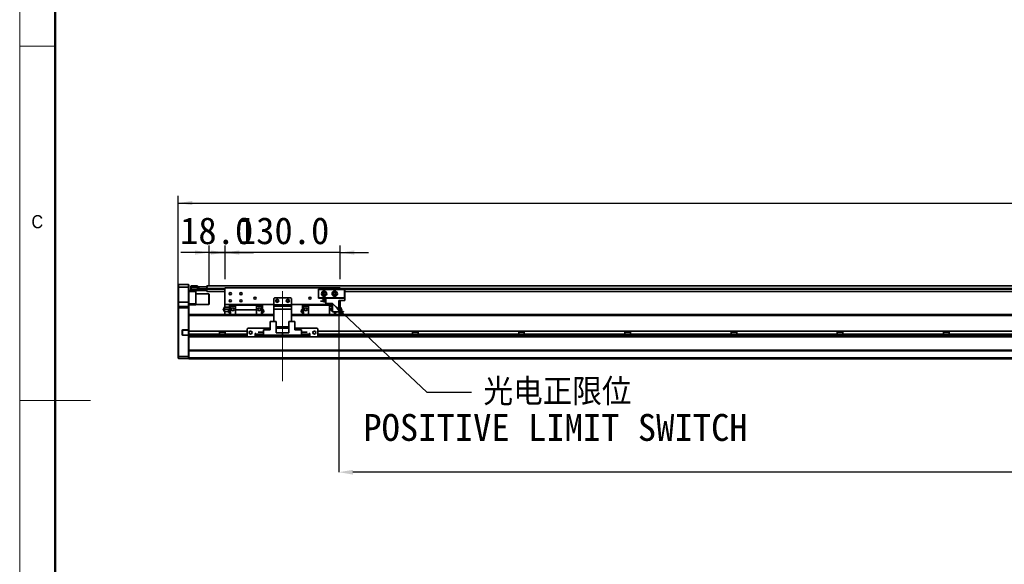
# Model space of a CAD drawing. Header units: millimetres. Extents: x 40 to 3320, y 40 to 2336.
# Tile 2 of 12: x 40 to 1153, y 1003 to 1618. Entities that reach past the tile are written whole.
import ezdxf

# ---------------------------------------------------------------- set-up
doc = ezdxf.new("R2010")
doc.units = ezdxf.units.MM
doc.header["$LTSCALE"] = 8
doc.header["$PDSIZE"] = -1
doc.linetypes.add('CENTERX2', pattern=[20.32, 12.7, -2.54, 2.54, -2.54])
doc.layers.add('黑色实线', color=7, linetype='Continuous')
doc.styles.add('SLDTEXTSTYLE1', font='Gothic.ttf', dxfattribs={"width": 0.913})
doc.styles.add('SLDTEXTSTYLE8', font='txt')
doc.styles.add('SLDTEXTSTYLE9', font='txt', dxfattribs={"bigfont": 'bigfont'})
doc.dimstyles.new('SLDDIMSTYLE0', dxfattribs={"dimtxt": 30.4, "dimasz": 16, "dimexe": 0, "dimexo": 0.0625, "dimgap": 7.6, "dimtad": 2, "dimdec": 1, "dimrnd": 1e-09, "dimzin": 4, "dimdsep": 46, "dimtxsty": 'SLDTEXTSTYLE8', "dimsah": 1, "dimcen": 0.09, "dimadec": 0, "dimazin": 1, "dimtfac": 1, "dimtdec": 1, "dimtmove": 0, "dimatfit": 0, "dimfxl": 0, "dimfrac": 2, "dimtolj": 1, "dimtzin": 12, "dimarcsym": 0})
doc.dimstyles.new('SLDDIMSTYLE2', dxfattribs={"dimtxt": 0.18, "dimasz": 16, "dimexe": 0, "dimexo": 0.0625, "dimgap": 0, "dimtad": 0, "dimtih": 1, "dimtoh": 1, "dimdec": 0, "dimrnd": 1e-09, "dimzin": 0, "dimdsep": 46, "dimtxsty": 'Standard', "dimsah": 1, "dimcen": 0.09, "dimadec": 0, "dimazin": 0, "dimtfac": 16, "dimtdec": 0, "dimtofl": 0, "dimtmove": 0, "dimatfit": 3, "dimfxl": 0, "dimfrac": 2, "dimtolj": 1, "dimtzin": 0, "dimarcsym": 0})
doc.dimstyles.new('SLDDIMSTYLE5', dxfattribs={"dimtxt": 30.4, "dimasz": 16, "dimexe": 0, "dimexo": 0.0625, "dimgap": 7.6, "dimtad": 2, "dimdec": 1, "dimrnd": 1e-09, "dimzin": 4, "dimdsep": 46, "dimtxsty": 'SLDTEXTSTYLE8', "dimsah": 1, "dimcen": 0.09, "dimadec": 0, "dimazin": 1, "dimtfac": 1, "dimtdec": 1, "dimtofl": 0, "dimtmove": 0, "dimatfit": 3, "dimfxl": 0, "dimfrac": 2, "dimtolj": 1, "dimtzin": 12, "dimarcsym": 0})

# ---------------------------------------------------------------- blocks, each defined once
blk = doc.blocks.new('_D_19')
at = {"layer": '黑色实线'}
for p, q in [((219, 1302.5), (219, 1418.8)), ((2435, 1302.5), (2435, 1418.8)), ((219, 1410.8), (2435, 1410.8))]:
    blk.add_line(p, q, dxfattribs=at)
for points in [[(219, 1410.8), (235, 1408.4), (235, 1413.2)], [(2435, 1410.8), (2419, 1413.2), (2419, 1408.4)]]:
    blk.add_solid(points, dxfattribs=at)
at = {"layer": '黑色实线', "insert": (1265, 1450.7), "char_height": 30.4, "attachment_point": 1, "style": 'SLDTEXTSTYLE8'}
blk.add_mtext('2216.0', dxfattribs=at)
blk = doc.blocks.new('_D_20')
at = {"layer": '黑色实线'}
for p, q in [((272, 1325), (272, 1362.9)), ((402, 1325), (402, 1362.9)), ((272, 1354.9), (240, 1354.9)), ((402, 1354.9), (272, 1354.9)), ((402, 1354.9), (434, 1354.9))]:
    blk.add_line(p, q, dxfattribs=at)
for points in [[(272, 1354.9), (256, 1357.3), (256, 1352.5)], [(402, 1354.9), (418, 1352.5), (418, 1357.3)]]:
    blk.add_solid(points, dxfattribs=at)
at = {"layer": '黑色实线', "insert": (286.5, 1394.8), "char_height": 30.4, "attachment_point": 1, "style": 'SLDTEXTSTYLE8'}
blk.add_mtext('130.0', dxfattribs=at)
blk = doc.blocks.new('_D_22')
at = {"layer": '黑色实线'}
for p, q in [((254, 1318.2), (254, 1362.9)), ((272, 1325), (272, 1362.9)), ((254, 1354.9), (222, 1354.9)), ((254, 1354.9), (272, 1354.9)), ((272, 1354.9), (304, 1354.9))]:
    blk.add_line(p, q, dxfattribs=at)
for points in [[(254, 1354.9), (238, 1357.3), (238, 1352.5)], [(272, 1354.9), (288, 1352.5), (288, 1357.3)]]:
    blk.add_solid(points, dxfattribs=at)
at = {"layer": '黑色实线', "insert": (221.2, 1394.8), "char_height": 30.4, "attachment_point": 1, "style": 'SLDTEXTSTYLE8'}
blk.add_mtext('18.0', dxfattribs=at)
blk = doc.blocks.new('_D_24')
at = {"layer": 'Defpoints', "color": 0}
for p in [(400.5, 1287.9), (2220.5, 1284.4), (400.5, 1106.9)]:
    blk.add_point(p, dxfattribs=at)
at = {"layer": '黑色实线', "color": 0, "lineweight": -2}
for p, q in [((400.5, 1287.8), (400.5, 1106.9)), ((2220.5, 1284.3), (2220.5, 1106.9)), ((2204.5, 1106.9), (416.5, 1106.9))]:
    blk.add_line(p, q, dxfattribs=at)
at = {"layer": '黑色实线', "color": 0}
for points in [[(416.5, 1109.5), (416.5, 1104.2), (400.5, 1106.9)], [(2204.5, 1109.5), (2204.5, 1104.2), (2220.5, 1106.9)]]:
    blk.add_solid(points, dxfattribs=at)
at = {"layer": '黑色实线', "color": 0, "insert": (1324.4, 1099.3), "char_height": 30.4, "attachment_point": 2, "style": 'SLDTEXTSTYLE8'}
blk.add_mtext('\\A1;Stroke T=1820.0', dxfattribs=at)
blk = doc.blocks.new('SW_NOTE_9')
at = {"layer": '黑色实线', "color": 0, "char_height": 30.4, "attachment_point": 2}
for s, insert, style in [('光电正限位', (97, 15.5), 'SLDTEXTSTYLE9'), ('POSITIVE LIMIT SWITCH', (94.7, -24.7), 'SLDTEXTSTYLE8')]:
    blk.add_mtext(s, dxfattribs=dict(at, insert=insert, style=style))

msp = doc.modelspace()

# ---------------------------------------------------------------- linework, layer by layer
at = {"color": 7, "linetype": 'Continuous', "lineweight": 18}
for p, q in [((40, 2336), (40, 40)), ((80, 2296), (80, 80)), ((40, 1588), (80, 1588)), ((40, 1188), (120, 1188))]:
    msp.add_line(p, q, dxfattribs=at)
at = {"color": 7, "linetype": 'Continuous', "lineweight": 50}
msp.add_line((80, 2296), (80, 80), dxfattribs=at)
at = {"color": 7, "linetype": 'Continuous', "lineweight": 35}
for p, q in [((219.2766114, 1318.881378), (218.9766212, 1318.5813729)), ((218.9766212, 1315.8813719), (218.9766212, 1318.5813729)), ((219.2766114, 1315.8813719), (218.9766212, 1315.8813719)), ((218.9766212, 1298.8813747), (218.9766212, 1315.8813719)), ((219.2766114, 1318.881378), (219.2766114, 1315.8813719)), ((219.2766114, 1318.881378), (230.6766106, 1318.881378)), ((230.6766106, 1315.8813719), (219.2766114, 1315.8813719)), ((219.2766114, 1315.8813719), (219.2766114, 1298.8813747)), ((230.6766106, 1315.8813719), (230.6766106, 1318.881378)), ((230.6766106, 1318.881378), (230.9766157, 1318.5813729)), ((230.6766106, 1298.8813747), (230.6766106, 1315.8813719)), ((230.6766106, 1315.8813719), (230.9766157, 1315.8813719)), ((230.9766157, 1318.5813729), (230.9766157, 1315.8813719)), ((230.9766157, 1315.8813719), (230.9766157, 1298.8813747)), ((233.4766133, 1317.0813773), (233.7766035, 1317.3813749)), ((233.4766133, 1315.8813719), (233.4766133, 1317.0813773)), ((233.4766133, 1313.3813743), (233.4766133, 1315.8813719)), ((233.4766133, 1315.8813719), (233.7766035, 1315.8813719)), ((233.4766133, 1312.1813763), (233.4766133, 1313.3813743)), ((233.7766035, 1313.3813743), (233.4766133, 1313.3813743)), ((233.7766035, 1317.3813749), (233.7766035, 1315.8813719)), ((233.7766035, 1317.3813749), (240.9766062, 1317.3813749)), ((233.7766035, 1315.8813719), (233.7766035, 1313.3813743)), ((240.9766062, 1315.8813719), (233.7766035, 1315.8813719)), ((233.7766035, 1313.3813743), (251.1766298, 1313.3813743)), ((233.7766035, 1313.3813743), (233.7766035, 1311.8813712)), ((240.9766062, 1317.3813749), (240.9766062, 1315.8813719)), ((240.9766062, 1313.5813777), (240.9766062, 1315.8813719)), ((240.9766062, 1313.8813753), (251.1766298, 1313.8813753)), ((251.1766298, 1313.5813777), (240.9766062, 1313.5813777)), ((241.4766295, 1314.0813712), (241.9766231, 1314.0813712)), ((241.4766295, 1313.8813753), (241.4766295, 1314.0813712)), ((241.9766231, 1314.0813712), (241.9766231, 1316.0813753)), ((241.9766231, 1316.0813753), (242.4766167, 1316.0813753)), ((242.4766167, 1314.0813712), (241.9766231, 1314.0813712)), ((242.4766167, 1316.0813753), (242.4766167, 1314.0813712)), ((242.4766167, 1316.0813753), (251.47662, 1316.0813753)), ((242.4766167, 1314.0813712), (251.47662, 1314.0813712)), ((251.1766298, 1313.8813753), (251.1766298, 1313.5813777)), ((251.1766298, 1313.8813753), (251.47662, 1313.5813777)), ((251.1766298, 1313.8813753), (251.47662, 1313.8813753)), ((251.1766298, 1313.3813743), (251.1766298, 1313.5813777)), ((251.1766298, 1313.5813777), (251.47662, 1313.5813777)), ((251.1766298, 1311.8813712), (251.1766298, 1313.3813743)), ((251.1766298, 1313.3813743), (251.47662, 1313.3813743)), ((2402.4765833, 1317.2313724), (251.47662, 1317.2313724)), ((251.47662, 1317.2313724), (251.47662, 1316.0813753)), ((251.47662, 1314.0813712), (251.47662, 1316.0813753)), ((251.47662, 1316.0813753), (251.9766136, 1316.0813753)), ((251.47662, 1314.2313738), (251.47662, 1313.7313727)), ((251.47662, 1313.7313727), (251.47662, 1310.7313741)), ((251.9766136, 1316.0813753), (251.9766136, 1315.8896867)), ((271.9766243, 1314.8813773), (271.9766243, 1296.3813734)), ((401.9766195, 1314.8813773), (271.9766243, 1314.8813773)), ((377.4766071, 1313.0813766), (377.7766271, 1313.3813743)), ((377.4766071, 1303.681374), (377.4766071, 1313.0813766)), ((377.7766271, 1312.9571084), (377.4766071, 1313.0813766)), ((377.7766271, 1313.3813743), (407.1766181, 1313.3813743)), ((377.7766271, 1313.3813743), (377.900873, 1313.0813766)), ((377.900873, 1313.0813766), (377.7766271, 1312.9571084)), ((377.7766271, 1312.9571084), (377.7766271, 1303.8056385)), ((407.0523425, 1313.0813766), (377.900873, 1313.0813766)), ((401.9766195, 1314.8813773), (401.9766195, 1313.3813743)), ((407.1766181, 1313.3813743), (407.0523425, 1313.0813766)), ((407.1766181, 1312.9571084), (407.0523425, 1313.0813766)), ((407.1766181, 1313.3813743), (407.4766083, 1313.0813766)), ((407.4766083, 1313.0813766), (407.1766181, 1312.9571084)), ((407.1766181, 1303.8056385), (407.1766181, 1312.9571084)), ((407.4766083, 1313.0813766), (407.4766083, 1303.681374)), ((230.9766157, 1311.8813712), (233.7766035, 1311.8813712)), ((238.9766021, 1310.8813767), (230.9766157, 1310.8813767)), ((233.7766035, 1311.8813712), (233.4766133, 1312.1813763)), ((251.1766298, 1311.8813712), (233.7766035, 1311.8813712)), ((238.9766021, 1311.8813712), (238.9766021, 1310.8813767)), ((238.9766021, 1310.8813767), (238.9766021, 1296.8813744)), ((253.6766274, 1308.3813753), (238.9766021, 1308.3813753)), ((251.1766298, 1311.8813712), (251.47662, 1312.1813763)), ((271.9766243, 1310.7313741), (251.47662, 1310.7313741)), ((253.9766176, 1308.081374), (253.6766274, 1308.3813753)), ((253.6766274, 1296.3813734), (253.6766274, 1308.3813753)), ((253.9766176, 1308.081374), (253.9766176, 1296.6813747)), ((327.9766186, 1303.8813736), (326.9766016, 1302.8813753)), ((326.9766016, 1302.8813753), (326.9766016, 1295.8813761)), ((345.9766253, 1303.8813736), (327.9766186, 1303.8813736)), ((346.9766124, 1302.8813753), (345.9766253, 1303.8813736)), ((346.9766124, 1302.8813753), (346.9766124, 1295.8813761)), ((377.7766271, 1303.8056385), (377.4766071, 1303.681374)), ((377.7766271, 1303.3813764), (377.4766071, 1303.681374)), ((377.7766271, 1303.8056385), (377.900873, 1303.681374)), ((377.900873, 1303.681374), (377.7766271, 1303.3813764)), ((385.9766169, 1303.3813764), (377.7766271, 1303.3813764)), ((377.900873, 1303.681374), (407.0523425, 1303.681374)), ((382.1766122, 1302.0813767), (382.1766122, 1302.7813737)), ((382.1766122, 1302.7813737), (385.9766169, 1302.7813737)), ((382.1766122, 1302.0813767), (385.9766169, 1302.0813767)), ((385.9766169, 1297.1813757), (385.9766169, 1303.3813764)), ((385.9766169, 1303.3813764), (407.4766083, 1303.3813764)), ((407.0523425, 1303.681374), (407.1766181, 1303.8056385)), ((407.0523425, 1303.681374), (407.1766181, 1303.3813764)), ((407.4766083, 1303.681374), (407.1766181, 1303.8056385)), ((407.4766083, 1303.681374), (407.1766181, 1303.3813764)), ((2248.4765394, 1310.7313741), (407.4766083, 1310.7313741)), ((407.4766083, 1300.7813733), (407.4766083, 1303.3813764)), ((219.2766114, 1298.8813747), (218.9766212, 1298.8813747)), ((218.9766212, 1293.5813744), (218.9766212, 1298.8813747)), ((219.2766114, 1293.8813757), (218.9766212, 1293.5813744)), ((218.9766212, 1292.3813764), (218.9766212, 1293.5813744)), ((218.9766212, 1237.5056394), (218.9766212, 1292.3813764)), ((219.2766114, 1292.3813764), (218.9766212, 1292.3813764)), ((219.2766114, 1298.8813747), (219.2766114, 1293.8813757)), ((230.6766106, 1298.8813747), (219.2766114, 1298.8813747)), ((219.2766114, 1293.8813757), (219.2766114, 1292.3813764)), ((219.2766114, 1293.8813757), (230.6766106, 1293.8813757)), ((219.2766114, 1292.3813764), (219.2766114, 1237.3813749)), ((230.6766106, 1292.3813764), (219.2766114, 1292.3813764)), ((230.6766106, 1293.8813757), (230.6766106, 1298.8813747)), ((230.9766157, 1298.8813747), (230.6766106, 1298.8813747)), ((230.6766106, 1292.3813764), (230.6766106, 1293.8813757)), ((230.9766157, 1293.5813744), (230.6766106, 1293.8813757)), ((230.9766157, 1292.3813764), (230.6766106, 1292.3813764)), ((230.6766106, 1267.7313745), (230.6766106, 1292.3813764)), ((230.9766157, 1298.8813747), (230.9766157, 1293.5813744)), ((230.9766157, 1296.8813744), (238.9766021, 1296.8813744)), ((238.9766021, 1295.8813761), (230.9766157, 1295.8813761)), ((230.9766157, 1293.5813744), (230.9766157, 1292.3813764)), ((230.9766157, 1292.3813764), (230.9766157, 1284.5355239)), ((238.9766021, 1296.8813744), (238.9766021, 1295.8813761)), ((238.9766021, 1296.3813734), (253.6766274, 1296.3813734)), ((253.6766274, 1296.3813734), (253.9766176, 1296.6813747)), ((326.9766016, 1296.3813734), (271.9766243, 1296.3813734)), ((271.9766243, 1296.3813734), (271.9766243, 1293.3813747)), ((277.1266146, 1293.3813747), (271.9835682, 1293.3813747)), ((277.1266146, 1290.8813734), (271.9835682, 1290.8813734)), ((277.1266146, 1295.2813734), (278.1266017, 1295.2813734)), ((277.1266146, 1294.381373), (277.1266146, 1295.2813734)), ((277.1266146, 1294.381373), (278.1266017, 1294.381373)), ((277.1266146, 1284.8213803), (277.1266146, 1294.381373)), ((278.1266017, 1294.381373), (278.1266017, 1295.381375)), ((283.9766188, 1295.381375), (278.1266017, 1295.381375)), ((278.1266017, 1294.381373), (283.9766188, 1294.381373)), ((278.1266017, 1284.8213803), (278.1266017, 1294.381373)), ((283.9766188, 1295.381375), (283.9766188, 1296.3813734)), ((283.9766188, 1295.381375), (307.4766143, 1295.381375)), ((283.9766188, 1290.3813761), (283.9766188, 1295.381375)), ((307.4766143, 1295.381375), (307.4766143, 1296.3813734)), ((307.4766143, 1295.381375), (307.4766143, 1290.3813761)), ((307.4766143, 1295.381375), (313.3266016, 1295.381375)), ((313.3266016, 1294.381373), (307.4766143, 1294.381373)), ((313.3266016, 1294.381373), (313.3266016, 1295.381375)), ((314.3266185, 1295.2813734), (313.3266016, 1295.2813734)), ((313.3266016, 1284.8213803), (313.3266016, 1294.381373)), ((314.3266185, 1294.381373), (313.3266016, 1294.381373)), ((314.3266185, 1295.2813734), (314.3266185, 1294.381373)), ((314.3266185, 1294.381373), (314.3266185, 1284.8213803)), ((326.9766016, 1295.8813761), (346.9766124, 1295.8813761)), ((326.9766016, 1294.381373), (326.9766016, 1295.8813761)), ((326.9766016, 1294.381373), (346.9766124, 1294.381373)), ((326.9766016, 1290.8813734), (326.9766016, 1294.381373)), ((326.9766016, 1290.8813734), (326.9766016, 1277.0782676)), ((346.9766124, 1290.8813734), (326.9766016, 1290.8813734)), ((393.5266181, 1296.3813734), (346.9766124, 1296.3813734)), ((346.9766124, 1295.8813761), (346.9766124, 1294.381373)), ((346.9766124, 1294.381373), (346.9766124, 1290.8813734)), ((346.9766124, 1290.8813734), (346.9766124, 1277.0782676)), ((359.6266253, 1295.2813734), (360.6266125, 1295.2813734)), ((359.6266253, 1294.381373), (359.6266253, 1295.2813734)), ((359.6266253, 1284.8213803), (359.6266253, 1294.381373)), ((359.6266253, 1294.381373), (360.6266125, 1294.381373)), ((360.6266125, 1295.381375), (366.4766295, 1295.381375)), ((360.6266125, 1295.381375), (360.6266125, 1294.381373)), ((366.4766295, 1294.381373), (360.6266125, 1294.381373)), ((360.6266125, 1294.381373), (360.6266125, 1284.8213803)), ((366.4766295, 1296.3813734), (366.4766295, 1295.381375)), ((366.4766295, 1284.8213803), (366.4766295, 1295.381375)), ((366.4766295, 1295.381375), (389.976625, 1295.381375)), ((379.7766014, 1299.8313759), (379.7766014, 1300.1313735)), ((379.7766014, 1300.1313735), (385.9766169, 1300.1313735)), ((379.7766014, 1299.8313759), (385.9766169, 1299.8313759)), ((385.2013691, 1300.1313735), (385.2266117, 1300.381374)), ((385.9766169, 1297.1813757), (393.5266181, 1297.1813757)), ((389.976625, 1296.3813734), (389.976625, 1295.381375)), ((389.976625, 1295.381375), (389.976625, 1284.8213803)), ((393.5266181, 1295.381375), (389.976625, 1295.381375)), ((389.976625, 1294.381373), (393.5266181, 1294.381373)), ((393.5266181, 1287.8813748), (393.5266181, 1297.1813757)), ((400.476609, 1287.8813748), (400.476609, 1300.7813733)), ((407.4766083, 1300.7813733), (400.476609, 1300.7813733)), ((401.9766195, 1296.3813734), (400.476609, 1296.3813734)), ((400.476609, 1293.3813747), (401.9696458, 1293.3813747)), ((400.476609, 1290.8813734), (401.9696458, 1290.8813734)), ((401.9766195, 1300.7813733), (401.9766195, 1296.3813734)), ((401.9766195, 1296.3813734), (401.9766195, 1293.3813747)), ((403.7169858, 1290.6350721), (403.7169858, 1291.1311913)), ((326.9766016, 1284.8213803), (230.9766157, 1284.8213803)), ((230.9766157, 1284.5355239), (230.9766157, 1283.8213783)), ((230.9766157, 1266.2782673), (230.9766157, 1283.8213783)), ((236.9766279, 1284.8813761), (277.1266146, 1284.8813761)), ((236.9766279, 1284.8813761), (236.9766279, 1284.8213803)), ((271.9766243, 1288.3813758), (271.9766243, 1284.8813761)), ((275.6935997, 1288.3813758), (271.9835682, 1288.3813758)), ((307.4766143, 1290.3813761), (283.9766188, 1290.3813761)), ((283.9766188, 1290.0813747), (283.9766188, 1290.3813761)), ((283.9766188, 1290.0813747), (307.4766143, 1290.0813747)), ((283.9766188, 1284.8213803), (283.9766188, 1290.0813747)), ((307.4766143, 1290.0813747), (307.4766143, 1290.3813761)), ((307.4766143, 1290.0813747), (307.4766143, 1284.8213803)), ((314.3266185, 1284.8813761), (326.9766016, 1284.8813761)), ((346.9766124, 1284.8813761), (359.6266253, 1284.8813761)), ((2220.4766615, 1284.8213803), (346.9766124, 1284.8213803)), ((400.476609, 1287.8813748), (393.5266181, 1287.8813748)), ((395.8266123, 1287.8813748), (395.8266123, 1284.8213803)), ((396.8266292, 1287.8813748), (396.8266292, 1284.8213803)), ((396.8266292, 1284.8813761), (2220.4766615, 1284.8813761)), ((401.9696458, 1288.3813758), (400.476609, 1288.3813758)), ((401.9766195, 1288.3813758), (401.9766195, 1284.8813761)), ((297.9766174, 1269.5782673), (296.9766303, 1268.5782671)), ((296.9766303, 1268.5782671), (296.9766303, 1260.5782677)), ((323.0266018, 1269.5782673), (297.9766174, 1269.5782673)), ((323.0266018, 1277.0782676), (323.0266018, 1267.7782685)), ((323.0266018, 1277.0782676), (329.9766226, 1277.0782676)), ((329.9766226, 1277.0782676), (329.9766226, 1264.1782671)), ((343.9766212, 1270.8813757), (329.9766226, 1270.8813757)), ((343.9766212, 1269.5782673), (329.9766226, 1269.5782673)), ((343.9766212, 1277.0782676), (343.9766212, 1264.1782671)), ((343.9766212, 1277.0782676), (350.9266122, 1277.0782676)), ((350.9266122, 1277.0782676), (350.9266122, 1267.7782685)), ((375.9766264, 1269.5782673), (350.9266122, 1269.5782673)), ((376.9766136, 1268.5782671), (375.9766264, 1269.5782673)), ((376.9766136, 1260.5782677), (376.9766136, 1268.5782671)), ((223.6766114, 1266.931374), (223.9766164, 1266.931374)), ((223.6766114, 1266.931374), (223.6766114, 1262.2313746)), ((223.6766114, 1262.2313746), (223.9766164, 1262.2313746)), ((223.9766164, 1262.2313746), (223.9766164, 1266.931374)), ((224.47661, 1267.7313745), (224.47661, 1267.431375)), ((230.6766106, 1267.7313745), (224.47661, 1267.7313745)), ((224.47661, 1267.431375), (230.5523499, 1267.431375)), ((224.47661, 1261.431375), (224.47661, 1261.7313745)), ((230.5523499, 1261.7313745), (224.47661, 1261.7313745)), ((224.47661, 1261.431375), (230.6766106, 1261.431375)), ((230.6766106, 1267.7313745), (230.5523499, 1267.431375)), ((230.5523499, 1267.431375), (230.6766106, 1267.431375)), ((230.5523499, 1261.7313745), (230.6766106, 1261.431375)), ((230.6766106, 1261.7313745), (230.5523499, 1261.7313745)), ((230.9766157, 1267.7313745), (230.6766106, 1267.7313745)), ((230.6766106, 1267.431375), (230.9766157, 1267.7313745)), ((230.6766106, 1267.431375), (230.6766106, 1261.7313745)), ((230.6766106, 1261.7313745), (230.9766157, 1261.431375)), ((230.6766106, 1237.3813749), (230.6766106, 1261.431375)), ((230.6766106, 1261.431375), (230.9766157, 1261.431375)), ((296.9766303, 1266.2782673), (230.9766157, 1266.2782673)), ((230.9766157, 1262.8782675), (230.9766157, 1266.2782673)), ((296.9766303, 1262.8782675), (230.9766157, 1262.8782675)), ((230.9766157, 1260.8213745), (230.9766157, 1262.8782675)), ((230.9766157, 1260.8213745), (230.9766157, 1260.1072317)), ((230.9766157, 1260.1072317), (230.9766157, 1244.5355178)), ((297.7335198, 1259.8213753), (230.9766157, 1259.8213753)), ((265.8070369, 1266.2782673), (265.8070369, 1262.8782675)), ((272.1461995, 1264.878726), (265.8070369, 1264.878726)), ((272.1461995, 1262.8782675), (272.1461995, 1266.2782673)), ((296.9766303, 1260.5782677), (297.9766174, 1259.5782675)), ((297.9766174, 1259.5782675), (305.9766038, 1259.5782675)), ((306.9766207, 1263.5782682), (305.9766038, 1263.5782682)), ((305.9766038, 1263.5782682), (305.9766038, 1259.5782675)), ((306.9766207, 1262.8782675), (305.9766038, 1262.8782675)), ((306.9766207, 1259.8213753), (305.9766038, 1259.8213753)), ((306.9766207, 1262.578268), (306.9766207, 1263.5782682)), ((306.9766207, 1262.578268), (306.9766207, 1261.5782678)), ((306.9766207, 1259.5782675), (306.9766207, 1261.5782678)), ((306.9766207, 1261.5782678), (307.9766078, 1261.5782678)), ((307.9766078, 1259.5782675), (306.9766207, 1259.5782675)), ((307.9766078, 1261.5782678), (307.9766078, 1259.5782675)), ((365.9766062, 1261.5782678), (307.9766078, 1261.5782678)), ((365.9766062, 1259.5782675), (307.9766078, 1259.5782675)), ((309.276615, 1264.828267), (309.276615, 1265.1282683)), ((309.276615, 1265.1282683), (315.4766305, 1265.1282683)), ((309.276615, 1264.828267), (315.4766305, 1264.828267)), ((311.6766258, 1262.1782677), (311.6766258, 1262.8782675)), ((311.6766258, 1262.8782675), (315.4766305, 1262.8782675)), ((311.6766258, 1262.1782677), (315.4766305, 1262.1782677)), ((315.4766305, 1261.5782678), (315.4766305, 1267.7782685)), ((315.4766305, 1267.7782685), (323.0266018, 1267.7782685)), ((315.4766305, 1261.5782678), (336.9766219, 1261.5782678)), ((336.9766219, 1264.1782671), (329.9766226, 1264.1782671)), ((336.9766219, 1264.1782671), (336.9766219, 1261.5782678)), ((336.9766219, 1264.1782671), (343.9766212, 1264.1782671)), ((358.4766133, 1261.5782678), (336.9766219, 1261.5782678)), ((358.4766133, 1267.7782685), (350.9266122, 1267.7782685)), ((358.4766133, 1267.7782685), (358.4766133, 1261.5782678)), ((364.6766289, 1265.1282683), (358.4766133, 1265.1282683)), ((364.6766289, 1264.828267), (358.4766133, 1264.828267)), ((362.2766181, 1262.8782675), (358.4766133, 1262.8782675)), ((362.2766181, 1262.1782677), (358.4766133, 1262.1782677)), ((362.2766181, 1262.8782675), (362.2766181, 1262.1782677)), ((364.6766289, 1265.1282683), (364.6766289, 1264.828267)), ((365.9766062, 1259.5782675), (365.9766062, 1261.5782678)), ((365.9766062, 1261.5782678), (366.9766231, 1261.5782678)), ((366.9766231, 1259.5782675), (365.9766062, 1259.5782675)), ((367.9766102, 1263.5782682), (366.9766231, 1263.5782682)), ((366.9766231, 1263.5782682), (366.9766231, 1262.578268)), ((367.9766102, 1262.8782675), (366.9766231, 1262.8782675)), ((366.9766231, 1261.5782678), (366.9766231, 1262.578268)), ((366.9766231, 1261.5782678), (366.9766231, 1259.5782675)), ((367.9766102, 1259.8213753), (366.9766231, 1259.8213753)), ((367.9766102, 1259.5782675), (367.9766102, 1263.5782682)), ((367.9766102, 1259.5782675), (375.9766264, 1259.5782675)), ((375.9766264, 1259.5782675), (376.9766136, 1260.5782677)), ((2277.7335985, 1259.8213753), (376.219724, 1259.8213753)), ((2276.9766195, 1266.2782673), (376.9766136, 1266.2782673)), ((2276.9766195, 1262.8782675), (376.9766136, 1262.8782675)), ((483.8070615, 1266.2782673), (483.8070615, 1262.8782675)), ((490.1461943, 1264.878726), (483.8070615, 1264.878726)), ((490.1461943, 1262.8782675), (490.1461943, 1266.2782673)), ((603.8070663, 1266.2782673), (603.8070663, 1262.8782675)), ((610.146199, 1264.878726), (603.8070663, 1264.878726)), ((610.146199, 1262.8782675), (610.146199, 1266.2782673)), ((723.8070114, 1266.2782673), (723.8070114, 1262.8782675)), ((730.1462038, 1264.878726), (723.8070114, 1264.878726)), ((730.1462038, 1262.8782675), (730.1462038, 1266.2782673)), ((843.8070162, 1266.2782673), (843.8070162, 1262.8782675)), ((850.1462086, 1264.878726), (843.8070162, 1264.878726)), ((850.1462086, 1262.8782675), (850.1462086, 1266.2782673)), ((963.807021, 1266.2782673), (963.807021, 1262.8782675)), ((970.1462133, 1264.878726), (963.807021, 1264.878726)), ((970.1462133, 1262.8782675), (970.1462133, 1266.2782673)), ((1083.8070257, 1266.2782673), (1083.8070257, 1262.8782675)), ((1090.1462181, 1264.878726), (1083.8070257, 1264.878726)), ((1090.1462181, 1262.8782675), (1090.1462181, 1266.2782673)), ((218.9766212, 1237.5056394), (219.2766114, 1237.3813749)), ((218.9766212, 1235.6813749), (218.9766212, 1237.5056394)), ((218.9766212, 1235.6813749), (219.2766114, 1235.3813745)), ((219.2766114, 1237.3813749), (219.2766114, 1235.3813745)), ((219.2766114, 1237.3813749), (230.6766106, 1237.3813749)), ((230.6766106, 1235.3813745), (219.2766114, 1235.3813745)), ((230.9766157, 1237.5056394), (230.6766106, 1237.3813749)), ((230.6766106, 1235.3813745), (230.6766106, 1237.3813749)), ((230.9766157, 1235.6813749), (230.6766106, 1235.3813745)), ((2422.976528, 1244.8213749), (230.9766157, 1244.8213749)), ((230.9766157, 1244.5355178), (230.9766157, 1243.8213748)), ((2422.976528, 1243.8213748), (230.9766157, 1243.8213748)), ((230.9766157, 1235.8813746), (230.9766157, 1243.8213748)), ((2422.976528, 1235.8813746), (230.9766157, 1235.8813746)), ((230.9766157, 1234.8813744), (230.9766157, 1235.8813746)), ((2422.976528, 1234.8813744), (230.9766157, 1234.8813744))]:
    msp.add_line(p, q, dxfattribs=at)
at = {"color": 8, "linetype": 'Continuous', "lineweight": 35}
for p, q in [((271.9766243, 1314.2313738), (251.47662, 1314.2313738)), ((271.9766243, 1313.7313727), (251.47662, 1313.7313727)), ((2251.9765242, 1314.2313738), (401.9766195, 1314.2313738)), ((2251.9765242, 1313.7313727), (401.9766195, 1313.7313727)), ((326.9766016, 1283.8213783), (230.9766157, 1283.8213783)), ((2221.0367067, 1283.8213783), (346.9766124, 1283.8213783)), ((296.9766303, 1260.8213745), (230.9766157, 1260.8213745)), ((306.9766207, 1260.8213745), (305.9766038, 1260.8213745)), ((311.6766258, 1262.578268), (306.9766207, 1262.578268)), ((366.9766231, 1262.578268), (362.2766181, 1262.578268)), ((367.9766102, 1260.8213745), (366.9766231, 1260.8213745)), ((2276.9766195, 1260.8213745), (376.9766136, 1260.8213745))]:
    msp.add_line(p, q, dxfattribs=at)
at = {"color": 7, "linetype": 'Continuous', "lineweight": 35}
for centre, radius in [((277.9766157, 1308.3813749), 1.25), ((289.9766157, 1308.3813749), 1.25), ((305.9766157, 1303.3813749), 1.25), ((330.9766157, 1300.3813749), 1.7), ((342.9766157, 1300.3813749), 1.7), ((367.9766157, 1303.3813749), 1.25), ((383.9766157, 1308.3813749), 3), ((383.9766157, 1308.3813749), 1.7), ((383.9766157, 1308.3813749), 1.25), ((395.9766157, 1308.3813749), 3), ((395.9766157, 1308.3813749), 1.7), ((395.9766157, 1308.3813749), 1.25), ((277.9766157, 1300.3813749), 1.25), ((280.8266157, 1290.8813749), 1.65), ((289.9766157, 1300.3813749), 1.25), ((310.6266157, 1290.8813749), 1.65), ((330.9766157, 1300.3813749), 1.25), ((342.9766157, 1300.3813749), 1.25), ((363.3266157, 1290.8813749), 1.65), ((300.9766157, 1264.5782679), 1.7), ((372.9766157, 1264.5782679), 1.7)]:
    msp.add_circle(centre, radius, dxfattribs=at)
for centre, radius, start, end in [((270.2266157, 1290.8813749), 0.25, 87.8246602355, 272.1465070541), ((273.4766157, 1290.8813749), 3.25, 184.3391230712, 230.6442225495), ((273.4766157, 1290.8813749), 3.25, 129.3947372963, 175.6165768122), ((277.5266157, 1288.8813749), 1.9, 102.1827014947, 257.7146881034), ((313.9266157, 1288.8813749), 1.9, 282.3018808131, 77.8162850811), ((360.0266157, 1288.8813749), 1.9, 102.1827014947, 257.7146881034), ((383.9766157, 1300.3813749), 1.25, 0, 191.5369590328), ((383.9766157, 1300.3813749), 1.25, 206.1038811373, 333.8961188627), ((393.1266157, 1290.8813749), 1.65, 75.9703345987, 180), ((393.1266157, 1290.8813749), 1.65, 180, 284.0296654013), ((400.4766157, 1290.8813749), 3.25, 309.3885433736, 355.6617036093), ((400.4766157, 1290.8813749), 3.25, 4.3789033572, 50.6111993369), ((403.7266157, 1290.8813749), 0.25, 267.7337980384, 0), ((403.7266157, 1290.8813749), 0.25, 0, 92.2010558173), ((396.4266157, 1288.8813749), 1.9, 282.3018808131, 328.2431361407), ((224.4766157, 1266.9313749), 0.8, 90, 180), ((224.4766157, 1262.2313749), 0.8, 180, 270), ((224.4766157, 1266.9313749), 0.5, 90, 180), ((224.4766157, 1262.2313749), 0.5, 180, 270)]:
    msp.add_arc(centre, radius, start, end, dxfattribs=at)
for points, knots in [([(270.2362283, 1291.1311913), (270.2362283, 1291.1284288), (270.2362283, 1291.1229037), (270.2362283, 1291.0798314), (270.2362283, 1291.016456), (270.2362283, 1290.9504874), (270.2362283, 1290.9055046), (270.2362283, 1290.8813397), (270.2362283, 1290.8430243), (270.2362283, 1290.7807243), (270.2362283, 1290.7087084), (270.2362283, 1290.6576734), (270.2362283, 1290.6317629), (270.2362283, 1290.6342867), (270.2362283, 1290.6350721)], [0, 0, 0, 0, 0.107339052, 0.2146745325, 0.3220139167, 0.4293522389, 0.4824446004, 0.495671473, 0.5221484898, 0.6294892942, 0.7368288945, 0.844163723, 0.9515026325, 1, 1, 1, 1]), ([(271.9835682, 1290.8813734), (271.8378014, 1291.0405609), (271.5462672, 1291.3589363), (271.3711746, 1291.9618776), (271.4234473, 1292.5716674), (271.6615446, 1293.058397), (271.8986797, 1293.2962347), (271.9835682, 1293.3813747)], [0, 0, 0, 0, 0.2194143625, 0.4388293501, 0.6582442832, 0.8776598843, 1, 1, 1, 1]), ([(271.9835682, 1288.3813758), (271.8378014, 1288.5405614), (271.5462667, 1288.8589337), (271.3711746, 1289.4618815), (271.4234485, 1290.0716653), (271.6615418, 1290.5583987), (271.8986796, 1290.7962347), (271.9835682, 1290.8813734)], [0, 0, 0, 0, 0.2194141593, 0.4388297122, 0.6582443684, 0.8776610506, 1, 1, 1, 1]), ([(271.9835682, 1293.3813747), (271.8411216, 1293.3813747), (271.5562274, 1293.3813747), (271.385123, 1293.3813747), (271.4168364, 1293.3813747), (271.423821, 1293.3813747)], [0, 0, 0, 0, 0.4381245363, 0.8762516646, 1, 1, 1, 1]), ([(401.9696458, 1293.3813747), (402.1154134, 1293.2221876), (402.4069484, 1292.9038135), (402.5820296, 1292.3008691), (402.5298044, 1291.6910825), (402.2917048, 1291.2043408), (402.0545454, 1290.9665125), (401.9696458, 1290.8813734)], [0, 0, 0, 0, 0.2194137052, 0.4388269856, 0.6582406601, 0.87765512, 1, 1, 1, 1]), ([(402.5294824, 1293.3813747), (402.5267625, 1293.3813747), (402.5202587, 1293.3813747), (402.2893105, 1293.3813747), (402.0539141, 1293.3813747), (401.9696458, 1293.3813747)], [0, 0, 0, 0, 0.3157722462, 0.7550571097, 1, 1, 1, 1]), ([(401.9696458, 1290.8813734), (402.1154136, 1290.7221874), (402.4069507, 1290.4038137), (402.5820289, 1289.8008707), (402.5298032, 1289.1910834), (402.2917061, 1288.7043386), (402.0545455, 1288.4665134), (401.9696458, 1288.3813758)], [0, 0, 0, 0, 0.2194125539, 0.4388275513, 0.6582397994, 0.87765536, 1, 1, 1, 1]), ([(271.423672, 1288.3813758), (271.4263839, 1288.3813758), (271.4328593, 1288.3813758), (271.6639315, 1288.3813758), (271.8993093, 1288.3813758), (271.9835682, 1288.3813758)], [0, 0, 0, 0, 0.3163068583, 0.7552560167, 1, 1, 1, 1]), ([(401.9696458, 1288.3813758), (402.1120994, 1288.3813758), (402.3970073, 1288.3813758), (402.5680752, 1288.3813758), (402.5363837, 1288.3813758), (402.529393, 1288.3813758)], [0, 0, 0, 0, 0.4380161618, 0.876034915, 1, 1, 1, 1])]:
    msp.add_open_spline(points, degree=3, knots=knots, dxfattribs=at)
at = {"layer": '黑色实线', "linetype": 'CENTERX2', "lineweight": 18}
msp.add_line((336.9766157, 1209.7782679), (336.9766157, 1319.3782679), dxfattribs=at)

# ---------------------------------------------------------------- block references
at = {"layer": '黑色实线', "color": 7}
msp.add_blockref('SW_NOTE_9', (550.6826073, 1197.3156443), dxfattribs=at)

# ---------------------------------------------------------------- texts
at = {"color": 7, "linetype": 'Continuous', "lineweight": 0, "insert": (53.3333333, 1397.1704528), "char_height": 14.8166667, "attachment_point": 1, "style": 'SLDTEXTSTYLE1'}
msp.add_mtext('C', dxfattribs=at)

# ---------------------------------------------------------------- dimensions: what is measured, and where the dimension line sits
at = {"layer": '黑色实线'}
for base, p1, p2, dimstyle, picture, middle in [((2434.9766157, 1410.7823967), (218.9766157, 1292.3813749), (2434.9766157, 1292.3813749), 'SLDDIMSTYLE5', '_D_19', (1324.4254503, 1410.7823967)), ((271.9766157, 1354.8850929), (253.9766157, 1308.0813749), (271.9766157, 1314.8813749), 'SLDDIMSTYLE0', '_D_22', (258.6092445, 1354.8850929)), ((271.9766157, 1354.8850929), (401.9766157, 1314.8813749), (271.9766157, 1314.8813749), 'SLDDIMSTYLE0', '_D_20', (334.9089744, 1354.8850929))]:
    dim = msp.add_linear_dim(base=base, p1=p1, p2=p2, dimstyle=dimstyle, dxfattribs=at)
    dim.commit()
    dim.dimension.update_dxf_attribs({"geometry": picture, "text_midpoint": middle, "dimtype": 160})
dim = msp.add_linear_dim(base=(400.4766157, 1106.8813749), p1=(2220.4766157, 1284.3813749), p2=(400.4766157, 1287.8813749), text='Stroke T=<>', dimstyle='SLDDIMSTYLE5', dxfattribs=at)
dim.commit()
dim.dimension.update_dxf_attribs({"geometry": '_D_24', "text_midpoint": (1324.4254503, 1106.8813749), "dimtype": 160})

# ---------------------------------------------------------------- leaders
at = {"layer": '黑色实线', "color": 7}
msp.add_leader([(393.5266157, 1297.1813749), (499.8826073, 1197.3156443), (550.6826073, 1197.3156443)], dimstyle='SLDDIMSTYLE2', dxfattribs=at)

doc.saveas('drawing.dxf')
